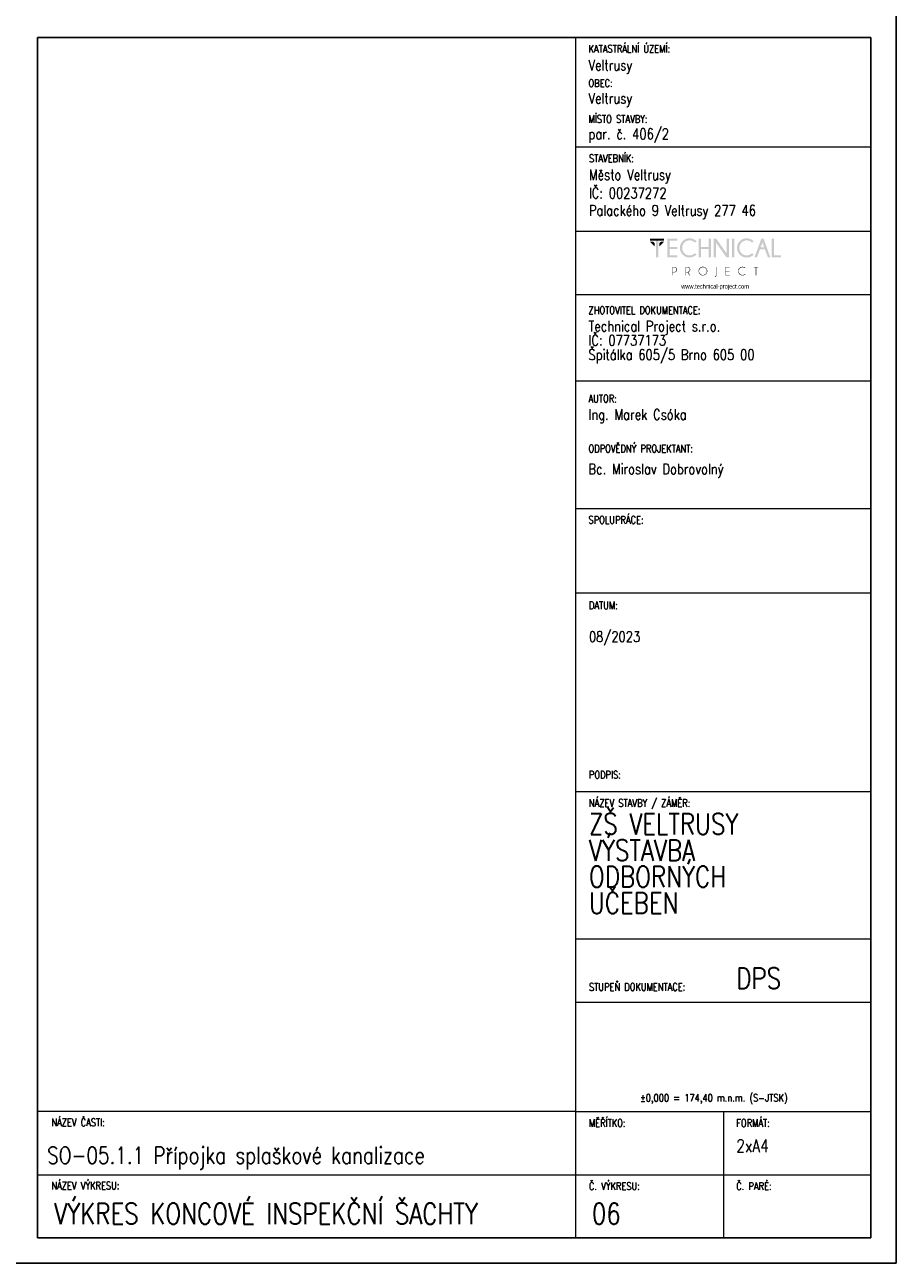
# Model space of a CAD drawing. Header units: millimetres. Extents: x -744 to 2301, y 2052 to 2943.
# Tile 16 of 31: x 1254 to 1461, y 2052 to 2346. Entities that reach past the tile are written whole.
import ezdxf

# ---------------------------------------------------------------- set-up
doc = ezdxf.new("R2010")
doc.units = ezdxf.units.MM
doc.header["$MEASUREMENT"] = 0
doc.layers.add('NETISK', color=7, linetype='Continuous', plot=False)
doc.layers.add('TP_01_Rozpiska', color=7, linetype='Continuous', lineweight=5)
doc.layers.add('Znojmoprojekt - Popisy.Znojmoprojekt', color=7, linetype='Continuous')
doc.styles.add('GENERATED_STYLE_4', font='arial.ttf')
doc.styles.add('ROMANS', font='romans.shx', dxfattribs={"width": 0.8})

# ---------------------------------------------------------------- blocks, each defined once
blk = doc.blocks.new('*U24')
for p, q in [((0, 0), (0, 297)), ((-6, 291), (-204, 291)), ((-204, 291), (-204, 6)), ((-6, 6), (-6, 291)), ((-204, 6), (-6, 6)), ((-210, 0), (0, 0))]:
    blk.add_line(p, q)
blk = doc.blocks.new('A$C01D51CA2')
at = {"layer": 'TP_01_Rozpiska'}
for points in [[(-45.09, 17.59), (-45.09, 16.91), (-40.45, 16.91), (-40.45, 17.59)], [(-45.09, 16.5), (-43.58, 14.97), (-43.58, 16.09), (-43.97, 16.5)], [(-43.15, 17.03), (-43.15, 11.39), (-42.38, 11.39), (-42.38, 17.03)], [(-40.45, 16.5), (-41.97, 14.97), (-41.97, 16.09), (-41.57, 16.5)], [(-36.03, 17.59), (-36.03, 16.91), (-38.63, 16.91), (-38.63, 14.83), (-36.03, 14.83), (-36.03, 14.15), (-38.63, 14.15), (-38.63, 12.08), (-36.03, 12.08), (-36.03, 11.39), (-39.4, 11.39), (-39.4, 17.59)], [(-28.26, 14.15), (-28.26, 11.39), (-29.05, 11.39), (-29.05, 17.59), (-28.26, 17.59), (-28.26, 14.83), (-25.73, 14.83), (-25.73, 17.59), (-24.94, 17.59), (-24.94, 11.39), (-25.73, 11.39), (-25.73, 14.15)], [(-23.29, 17.59), (-19.78, 12.64), (-19.78, 17.59), (-19, 17.59), (-19, 11.39), (-19.86, 11.39), (-23.29, 16.22), (-23.29, 11.39), (-24.07, 11.39), (-24.07, 17.59)], [(-18, 17.59), (-18, 11.39), (-17.23, 11.39), (-17.23, 17.59)], [(-4.92, 11.41), (-4.92, 17.59), (-4.14, 17.59), (-4.14, 12.08), (-1.91, 12.08), (-1.91, 11.41)], [(-18.85, 8.23), (-18.85, 8.07), (-20.1, 8.07), (-20.1, 6.92), (-18.85, 6.92), (-18.85, 6.76), (-20.1, 6.76), (-20.1, 5.6), (-18.85, 5.6), (-18.85, 5.44), (-20.25, 5.44), (-20.25, 8.23)], [(-10.06, 8.07), (-10.06, 5.44), (-10.22, 5.44), (-10.22, 8.07), (-10.93, 8.07), (-10.93, 8.23), (-9.35, 8.23), (-9.35, 8.07)]]:
    blk.add_hatch(color=256, dxfattribs=at).paths.add_polyline_path(points)
h = blk.add_hatch(color=256, dxfattribs=at)
edge = h.paths.add_edge_path()
edge.add_line((-30.26, 12.76), (-29.72, 12.28))
edge.add_spline(control_points=[(-29.72, 12.28), (-30.41, 11.65), (-31.18, 11.32), (-32.02, 11.32), (-32.02, 11.32), (-32.93, 11.32), (-33.68, 11.64), (-34.31, 12.26), (-34.31, 12.26), (-34.93, 12.89), (-35.23, 13.63), (-35.23, 14.5), (-35.23, 14.5), (-35.23, 15.35), (-34.93, 16.09), (-34.31, 16.72), (-34.31, 16.72), (-33.68, 17.36), (-32.93, 17.67), (-32.02, 17.67), (-32.02, 17.67), (-31.18, 17.67), (-30.41, 17.34), (-29.72, 16.7)], knot_values=[0, 0, 0, 0, 0.041667, 0.041667, 0.041667, 0.041767, 0.083333, 0.083333, 0.083333, 0.083433, 0.125, 0.125, 0.125, 0.1251, 0.166667, 0.166667, 0.166667, 0.166767, 0.208333, 0.208333, 0.208333, 0.208433, 1, 1, 1, 1], degree=3, periodic=0)
edge.add_line((-29.72, 16.7), (-30.26, 16.22))
edge.add_spline(control_points=[(-30.26, 16.22), (-30.82, 16.73), (-31.41, 16.98), (-32.02, 16.98), (-32.02, 16.98), (-32.68, 16.98), (-33.25, 16.73), (-33.73, 16.26), (-33.73, 16.26), (-34.21, 15.78), (-34.45, 15.19), (-34.45, 14.5), (-34.45, 14.5), (-34.45, 13.79), (-34.21, 13.22), (-33.73, 12.72), (-33.73, 12.72), (-33.25, 12.25), (-32.68, 12.02), (-32.02, 12.02), (-32.02, 12.02), (-31.41, 12.02), (-30.82, 12.26), (-30.26, 12.76)], knot_values=[0, 0, 0, 0, 0.041667, 0.041667, 0.041667, 0.041767, 0.083333, 0.083333, 0.083333, 0.083433, 0.125, 0.125, 0.125, 0.1251, 0.166667, 0.166667, 0.166667, 0.166767, 0.208333, 0.208333, 0.208333, 0.208433, 1, 1, 1, 1], degree=3, periodic=0)
h = blk.add_hatch(color=256, dxfattribs=at)
edge = h.paths.add_edge_path()
edge.add_line((-11.41, 12.76), (-10.87, 12.28))
edge.add_spline(control_points=[(-10.87, 12.28), (-11.56, 11.65), (-12.33, 11.32), (-13.17, 11.32), (-13.17, 11.32), (-14.07, 11.32), (-14.83, 11.64), (-15.45, 12.26), (-15.45, 12.26), (-16.08, 12.89), (-16.37, 13.63), (-16.37, 14.5), (-16.37, 14.5), (-16.37, 15.35), (-16.08, 16.09), (-15.45, 16.72), (-15.45, 16.72), (-14.83, 17.36), (-14.07, 17.67), (-13.17, 17.67), (-13.17, 17.67), (-12.33, 17.67), (-11.56, 17.34), (-10.87, 16.7)], knot_values=[0, 0, 0, 0, 0.041667, 0.041667, 0.041667, 0.041767, 0.083333, 0.083333, 0.083333, 0.083433, 0.125, 0.125, 0.125, 0.1251, 0.166667, 0.166667, 0.166667, 0.166767, 0.208333, 0.208333, 0.208333, 0.208433, 1, 1, 1, 1], degree=3, periodic=0)
edge.add_line((-10.87, 16.7), (-11.41, 16.22))
edge.add_spline(control_points=[(-11.41, 16.22), (-11.97, 16.73), (-12.56, 16.98), (-13.17, 16.98), (-13.17, 16.98), (-13.82, 16.98), (-14.4, 16.73), (-14.88, 16.26), (-14.88, 16.26), (-15.35, 15.78), (-15.6, 15.19), (-15.6, 14.5), (-15.6, 14.5), (-15.6, 13.79), (-15.35, 13.22), (-14.88, 12.72), (-14.88, 12.72), (-14.4, 12.25), (-13.82, 12.02), (-13.17, 12.02), (-13.17, 12.02), (-12.56, 12.02), (-11.97, 12.26), (-11.41, 12.76)], knot_values=[0, 0, 0, 0, 0.041667, 0.041667, 0.041667, 0.041767, 0.083333, 0.083333, 0.083333, 0.083433, 0.125, 0.125, 0.125, 0.1251, 0.166667, 0.166667, 0.166667, 0.166767, 0.208333, 0.208333, 0.208333, 0.208433, 1, 1, 1, 1], degree=3, periodic=0)
h = blk.add_hatch(color=256, dxfattribs=at)
h.paths.add_polyline_path([(-7.4, 14.65), (-7.99, 16.29), (-8.6, 14.65)])
h.paths.add_polyline_path([(-7.64, 17.59), (-5.41, 11.41), (-6.21, 11.41), (-7.15, 13.97), (-8.83, 13.97), (-9.78, 11.41), (-10.6, 11.41), (-8.33, 17.59)])
h = blk.add_hatch(color=256, dxfattribs=at)
edge = h.paths.add_edge_path()
edge.add_line((-37.56, 8.07), (-37.56, 6.57))
edge.add_line((-37.56, 6.57), (-37.08, 6.57))
edge.add_spline(control_points=[(-37.08, 6.57), (-36.89, 6.57), (-36.71, 6.64), (-36.56, 6.79), (-36.56, 6.79), (-36.41, 6.94), (-36.34, 7.12), (-36.34, 7.33), (-36.34, 7.33), (-36.34, 7.53), (-36.41, 7.71), (-36.56, 7.86), (-36.56, 7.86), (-36.71, 8), (-36.89, 8.07), (-37.08, 8.07)], knot_values=[0, 0, 0, 0, 0.0625, 0.0625, 0.0625, 0.0626, 0.125, 0.125, 0.125, 0.1251, 0.1875, 0.1875, 0.1875, 0.1876, 1, 1, 1, 1], degree=3, periodic=0)
edge.add_line((-37.08, 8.07), (-37.56, 8.07))
edge = h.paths.add_edge_path()
edge.add_line((-37.56, 6.41), (-37.56, 5.44))
edge.add_line((-37.56, 5.44), (-37.73, 5.44))
edge.add_line((-37.73, 5.44), (-37.73, 8.23))
edge.add_line((-37.73, 8.23), (-36.99, 8.23))
edge.add_spline(control_points=[(-36.99, 8.23), (-36.77, 8.2), (-36.59, 8.12), (-36.44, 7.97), (-36.44, 7.97), (-36.28, 7.79), (-36.18, 7.58), (-36.18, 7.33), (-36.18, 7.33), (-36.18, 7.07), (-36.28, 6.85), (-36.44, 6.67), (-36.44, 6.67), (-36.62, 6.51), (-36.84, 6.41), (-37.08, 6.41)], knot_values=[0, 0, 0, 0, 0.0625, 0.0625, 0.0625, 0.0626, 0.125, 0.125, 0.125, 0.1251, 0.1875, 0.1875, 0.1875, 0.1876, 1, 1, 1, 1], degree=3, periodic=0)
edge.add_line((-37.08, 6.41), (-37.56, 6.41))
h = blk.add_hatch(color=256, dxfattribs=at)
edge = h.paths.add_edge_path()
edge.add_line((-33.17, 8.07), (-33.17, 6.57))
edge.add_line((-33.17, 6.57), (-32.71, 6.57))
edge.add_spline(control_points=[(-32.71, 6.57), (-32.5, 6.57), (-32.32, 6.64), (-32.17, 6.79), (-32.17, 6.79), (-32.02, 6.94), (-31.96, 7.12), (-31.96, 7.33), (-31.96, 7.33), (-31.96, 7.53), (-32.02, 7.71), (-32.17, 7.86), (-32.17, 7.86), (-32.32, 8), (-32.5, 8.07), (-32.71, 8.07)], knot_values=[0, 0, 0, 0, 0.0625, 0.0625, 0.0625, 0.0626, 0.125, 0.125, 0.125, 0.1251, 0.1875, 0.1875, 0.1875, 0.1876, 1, 1, 1, 1], degree=3, periodic=0)
edge.add_line((-32.71, 8.07), (-33.17, 8.07))
edge = h.paths.add_edge_path()
edge.add_line((-32.66, 6.41), (-33.17, 6.41))
edge.add_line((-33.17, 6.41), (-33.17, 5.44))
edge.add_line((-33.17, 5.44), (-33.34, 5.44))
edge.add_line((-33.34, 5.44), (-33.34, 8.23))
edge.add_line((-33.34, 8.23), (-32.61, 8.23))
edge.add_spline(control_points=[(-32.61, 8.23), (-32.4, 8.2), (-32.22, 8.12), (-32.07, 7.97), (-32.07, 7.97), (-31.89, 7.79), (-31.79, 7.58), (-31.79, 7.33), (-31.79, 7.33), (-31.79, 7.07), (-31.89, 6.85), (-32.07, 6.69), (-32.07, 6.69), (-32.19, 6.56), (-32.33, 6.48), (-32.48, 6.44)], knot_values=[0, 0, 0, 0, 0.0625, 0.0625, 0.0625, 0.0626, 0.125, 0.125, 0.125, 0.1251, 0.1875, 0.1875, 0.1875, 0.1876, 1, 1, 1, 1], degree=3, periodic=0)
edge.add_line((-32.48, 6.44), (-31.84, 5.44))
edge.add_line((-31.84, 5.44), (-32.04, 5.44))
edge.add_line((-32.04, 5.44), (-32.66, 6.41))
h = blk.add_hatch(color=256, dxfattribs=at)
edge = h.paths.add_edge_path()
edge.add_spline(control_points=[(-27.62, 8.12), (-27.98, 8.12), (-28.27, 7.99), (-28.52, 7.74), (-28.52, 7.74), (-28.77, 7.49), (-28.9, 7.2), (-28.9, 6.84), (-28.9, 6.84), (-28.9, 6.49), (-28.77, 6.2), (-28.52, 5.95), (-28.52, 5.95), (-28.27, 5.7), (-27.98, 5.57), (-27.62, 5.57), (-27.62, 5.57), (-27.27, 5.57), (-26.98, 5.7), (-26.73, 5.95), (-26.73, 5.95), (-26.47, 6.2), (-26.35, 6.49), (-26.35, 6.84), (-26.35, 6.84), (-26.35, 7.2), (-26.47, 7.49), (-26.73, 7.74), (-26.73, 7.74), (-26.98, 7.99), (-27.27, 8.12), (-27.62, 8.12)], knot_values=[0, 0, 0, 0, 0.03125, 0.03125, 0.03125, 0.03135, 0.0625, 0.0625, 0.0625, 0.0626, 0.09375, 0.09375, 0.09375, 0.09385, 0.125, 0.125, 0.125, 0.1251, 0.15625, 0.15625, 0.15625, 0.15635, 0.1875, 0.1875, 0.1875, 0.1876, 0.21875, 0.21875, 0.21875, 0.21885, 1, 1, 1, 1], degree=3, periodic=0)
edge = h.paths.add_edge_path()
edge.add_spline(control_points=[(-26.61, 7.86), (-26.33, 7.58), (-26.19, 7.23), (-26.19, 6.84), (-26.19, 6.84), (-26.19, 6.44), (-26.33, 6.11), (-26.61, 5.83), (-26.61, 5.83), (-26.89, 5.56), (-27.22, 5.41), (-27.62, 5.41), (-27.62, 5.41), (-28.01, 5.41), (-28.36, 5.56), (-28.64, 5.83), (-28.64, 5.83), (-28.91, 6.11), (-29.05, 6.44), (-29.05, 6.84), (-29.05, 6.84), (-29.05, 7.23), (-28.91, 7.58), (-28.64, 7.86), (-28.64, 7.86), (-28.36, 8.14), (-28.01, 8.28), (-27.62, 8.28), (-27.62, 8.28), (-27.22, 8.28), (-26.89, 8.14), (-26.61, 7.86)], knot_values=[0, 0, 0, 0, 0.03125, 0.03125, 0.03125, 0.03135, 0.0625, 0.0625, 0.0625, 0.0626, 0.09375, 0.09375, 0.09375, 0.09385, 0.125, 0.125, 0.125, 0.1251, 0.15625, 0.15625, 0.15625, 0.15635, 0.1875, 0.1875, 0.1875, 0.1876, 0.21875, 0.21875, 0.21875, 0.21885, 1, 1, 1, 1], degree=3, periodic=0)
h = blk.add_hatch(color=256, dxfattribs=at)
edge = h.paths.add_edge_path()
edge.add_spline(control_points=[(-23.19, 5.39), (-23.19, 5.24), (-23.24, 5.13), (-23.34, 5.05), (-23.34, 5.05), (-23.44, 4.95), (-23.56, 4.9), (-23.69, 4.9)], knot_values=[0, 0, 0, 0, 0.125, 0.125, 0.125, 0.1251, 1, 1, 1, 1], degree=3, periodic=0)
edge.add_line((-23.69, 4.9), (-23.69, 5.05))
edge.add_spline(control_points=[(-23.69, 5.05), (-23.59, 5.05), (-23.52, 5.08), (-23.44, 5.14), (-23.44, 5.14), (-23.39, 5.21), (-23.36, 5.29), (-23.36, 5.41)], knot_values=[0, 0, 0, 0, 0.125, 0.125, 0.125, 0.1251, 1, 1, 1, 1], degree=3, periodic=0)
edge.add_line((-23.36, 5.41), (-23.36, 8.23))
edge.add_line((-23.36, 8.23), (-23.19, 8.23))
edge.add_line((-23.19, 8.23), (-23.19, 5.39))
h = blk.add_hatch(color=256, dxfattribs=at)
edge = h.paths.add_edge_path()
edge.add_line((-13.73, 5.88), (-13.61, 5.79))
edge.add_spline(control_points=[(-13.61, 5.79), (-13.87, 5.54), (-14.2, 5.41), (-14.56, 5.41), (-14.56, 5.41), (-14.96, 5.41), (-15.3, 5.56), (-15.58, 5.83), (-15.58, 5.83), (-15.86, 6.11), (-15.99, 6.44), (-15.99, 6.84), (-15.99, 6.84), (-15.99, 7.23), (-15.86, 7.58), (-15.58, 7.86), (-15.58, 7.86), (-15.3, 8.14), (-14.96, 8.27), (-14.56, 8.27), (-14.56, 8.27), (-14.2, 8.27), (-13.87, 8.15), (-13.61, 7.89)], knot_values=[0, 0, 0, 0, 0.041667, 0.041667, 0.041667, 0.041767, 0.083333, 0.083333, 0.083333, 0.083433, 0.125, 0.125, 0.125, 0.1251, 0.166667, 0.166667, 0.166667, 0.166767, 0.208333, 0.208333, 0.208333, 0.208433, 1, 1, 1, 1], degree=3, periodic=0)
edge.add_line((-13.61, 7.89), (-13.73, 7.79))
edge.add_spline(control_points=[(-13.73, 7.79), (-13.97, 8), (-14.25, 8.1), (-14.56, 8.1), (-14.56, 8.1), (-14.93, 8.1), (-15.22, 7.99), (-15.47, 7.74), (-15.47, 7.74), (-15.72, 7.49), (-15.85, 7.2), (-15.85, 6.84), (-15.85, 6.84), (-15.85, 6.49), (-15.72, 6.2), (-15.47, 5.95), (-15.47, 5.95), (-15.22, 5.7), (-14.93, 5.57), (-14.56, 5.57), (-14.56, 5.57), (-14.25, 5.57), (-13.97, 5.67), (-13.73, 5.88)], knot_values=[0, 0, 0, 0, 0.041667, 0.041667, 0.041667, 0.041767, 0.083333, 0.083333, 0.083333, 0.083433, 0.125, 0.125, 0.125, 0.1251, 0.166667, 0.166667, 0.166667, 0.166767, 0.208333, 0.208333, 0.208333, 0.208433, 1, 1, 1, 1], degree=3, periodic=0)
at = {"layer": 'Znojmoprojekt - Popisy.Znojmoprojekt', "color": 7, "linetype": 'Continuous', "lineweight": 13, "insert": (-23.61, 1.59), "char_height": 1.5, "width": 19.5072, "attachment_point": 5, "style": 'GENERATED_STYLE_4'}
blk.add_mtext('\\A1;{\\fBahnschrift Light|b0|i0|c238|p34;\\W0.75;www.technical-project.com}', dxfattribs=at)

msp = doc.modelspace()

# ---------------------------------------------------------------- linework, layer by layer
at = {"layer": 'TP_01_Rozpiska'}
for p, q in [((1384.88, 2057.81), (1384.88, 2342.81)), ((1384.88, 2316.81), (1454.98, 2316.81)), ((1384.88, 2296.81), (1454.88, 2296.81)), ((1384.88, 2281.74), (1454.88, 2281.74)), ((1384.88, 2261.29), (1454.88, 2261.29)), ((1384.88, 2230.98), (1454.88, 2230.98)), ((1384.88, 2210.98), (1454.88, 2210.98)), ((1384.88, 2163.78), (1454.98, 2163.78)), ((1384.88, 2128.78), (1454.98, 2128.78)), ((1384.88, 2087.81), (1256.98, 2087.81)), ((1256.98, 2057.81), (1256.98, 2087.81)), ((1384.88, 2087.81), (1454.98, 2087.81)), ((1419.98, 2087.81), (1419.98, 2057.81)), ((1256.98, 2072.81), (1454.98, 2072.81))]:
    msp.add_line(p, q, dxfattribs=at)
at = {"layer": 'TP_01_Rozpiska', "color": 7, "linetype": 'Continuous', "lineweight": 13}
msp.add_line((1384.88, 2113.78), (1454.98, 2113.78), dxfattribs=at)

# ---------------------------------------------------------------- block references
at = {"xscale": 0.7200000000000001, "yscale": 0.7200000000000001, "zscale": 0.7200000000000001}
msp.add_blockref('A$C01D51CA2', (1434.95, 2282.4), dxfattribs=at)
at = {"layer": 'NETISK'}
msp.add_blockref('*U24', (1460.98, 2051.81), dxfattribs=at)

# ---------------------------------------------------------------- texts
at = {"color": 7, "linetype": 'Continuous', "lineweight": 0, "char_height": 1.8, "attachment_point": 1, "style": 'ROMANS'}
for s, insert in [('\\A1;KATASTRÁLNÍ ÚZEMÍ:', (1387.88, 2341)), ('\\A1;OBEC:', (1387.88, 2332.84)), ('\\A1;MÍSTO STAVBY:', (1387.88, 2324.33)), ('\\A1;STAVEBNÍK:', (1387.98, 2315)), ('\\A1;ZHOTOVITEL DOKUMENTACE:', (1387.88, 2278.94)), ('\\A1;AUTOR:', (1387.88, 2257.96)), ('\\A1;ODPOVĚDNÝ PROJEKTANT:', (1387.88, 2246.1)), ('\\A1;SPOLUPRÁCE:', (1387.88, 2229.17)), ('\\A1;DATUM:', (1387.98, 2208.88)), ('\\A1;PODPIS:', (1387.98, 2168.66)), ('\\A1;NÁZEV STAVBY / ZÁMĚR:', (1387.98, 2161.97)), ('\\A1;STUPEŇ DOKUMENTACE:', (1387.98, 2118.3)), ('\\A1;±0,000 = 174,40 m.n.m. (S-JTSK)', (1400.12, 2091.98)), ('\\A1;NÁZEV ČASTI:', (1260.29, 2086.14)), ('\\A1;{\\Fromand|c238;MĚŘÍTKO:}', (1387.98, 2086)), ('\\A1;FORMÁT:', (1422.98, 2086)), ('\\A1;NÁZEV VÝKRESU:', (1260.29, 2071.14)), ('\\A1;{\\Fromand|c238;Č. VÝKRESU:}', (1387.98, 2071)), ('\\A1;{\\Fromand|c238;Č. PARÉ:}', (1422.98, 2071))]:
    msp.add_mtext(s, dxfattribs=dict(at, insert=insert))
at = {"color": 7, "linetype": 'Continuous', "lineweight": 25, "style": 'ROMANS'}
for s, insert, char_height, attachment_point in [('\\A1;Veltrusy', (1387.88, 2334.12), 2.5, 7), ('\\A1;Veltrusy', (1387.88, 2326.26), 2.5, 7), ('\\A1;par. č. 406/2', (1387.88, 2317.81), 2.5, 7), ('\\A1;Město Veltrusy', (1387.98, 2308.12), 2.5, 7), ('\\A1;IČ: 00237272', (1387.98, 2304.6), 2.5, 7), ('\\A1;Palackého 9 Veltrusy 277 46', (1387.98, 2299.65), 2.5, 7), ('\\A1;Ing. Marek Csóka', (1387.88, 2254.54), 2.5, 1), ('\\A1;08/2023', (1387.98, 2201.8), 2.5, 1), ('\\A1;DPS', (1422.98, 2121.96), 5, 1), ('\\A1;SO-05.1.1 Přípojka splaškové kanalizace', (1259.3, 2079.42), 4, 1), ('\\A1;2xA4', (1422.98, 2081.19), 3, 1), ('\\A1;VÝKRES KONCOVÉ INSPEKČNÍ ŠACHTY', (1260.96, 2066.08), 5, 1), ('\\A1;06', (1388.68, 2066.08), 5, 1)]:
    msp.add_mtext(s, dxfattribs=dict(at, insert=insert, char_height=char_height, attachment_point=attachment_point))
at = {"color": 7, "linetype": 'Continuous', "lineweight": 25, "char_height": 2.5, "attachment_point": 1, "style": 'ROMANS'}
for s, insert, line_spacing_factor in [('\\A1;Technical Project s.r.o.\\PIČ: 07737173\\PŠpitálka 605/5 Brno 605 00', (1387.88, 2275.52), 0.811616), ('\\A1;Bc. Miroslav Dobrovolný', (1387.88, 2241.59), 0.783211)]:
    msp.add_mtext(s, dxfattribs=dict(at, insert=insert, line_spacing_factor=line_spacing_factor))
at = {"color": 7, "linetype": 'Continuous', "lineweight": 25, "insert": (1387.98, 2158.57), "char_height": 5, "width": 48.0061, "attachment_point": 1, "line_spacing_factor": 0.75, "style": 'ROMANS'}
msp.add_mtext('\\A1;ZŠ VELTRUSY  VÝSTAVBA \\PODBORNÝCH \\PUČEBEN', dxfattribs=at)

doc.saveas('drawing.dxf')
